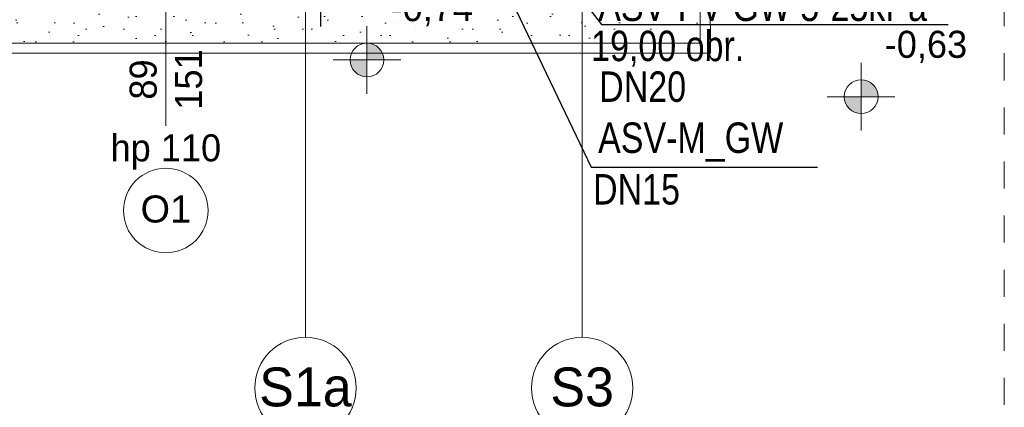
# Model space of a CAD drawing. Extents: x -440864 to -355682, y 13652 to 155872.
# Tile 19 of 179: x -418844 to -413019, y 20239 to 22531. Entities that reach past the tile are written whole.
import ezdxf
from ezdxf.lldxf.tags import DXFTag

# ---------------------------------------------------------------- set-up
doc = ezdxf.new("R2010")
doc.units = 0
doc.header["$MEASUREMENT"] = 0
doc.linetypes.add('Przerywana', pattern=[320, 160, -160])
for name, color, linetype in [('#podkład', 252, 'Continuous'), ('Arch opisy', 252, 'Continuous'), ('INWENT RZĘDNE', 252, 'Continuous'), ('IS_Opisy_działek_Therm', 7, 'SOLID'), ('IS_Text_Armatury_Therm', 7, 'Continuous')]:
    doc.layers.add(name, color=color, linetype=linetype)
for name, color, linetype, lineweight in [('Arch okna_Nr_Pióra__82', 252, 'Continuous', 20), ('Arch opisy okien_Nr_Pióra__9', 252, 'Continuous', 13), ('Arch opisy_Nr_Pióra__1', 252, 'Continuous', 25), ('Arch opisy_Nr_Pióra__21', 252, 'Continuous', 9), ('Arch opisy_Nr_Pióra__9', 252, 'Continuous', 13), ('Arch teren_Nr_Pióra__5', 252, 'Continuous', 13), ('INWENT OPISY_Nr_Pióra__21', 252, 'Continuous', 9), ('INWENT RZĘDNE_Nr_Pióra__21', 252, 'Continuous', 9), ('INWENT. OKNA_Nr_Pióra__21', 252, 'Continuous', 9), ('INWENT. OKNA_Nr_Pióra__5', 252, 'Continuous', 13)]:
    doc.layers.add(name, color=color, linetype=linetype, lineweight=lineweight)
doc.styles.add('GENERATED_STYLE_10', font='arial.ttf')
doc.styles.add('GENERATED_STYLE_2', font='txt')
doc.styles.add('GENERATED_STYLE_5', font='txt')
doc.styles.get("Standard").update_dxf_attribs({"font": 'arial.ttf', "width": 0.8, "bigfont": 'BIGFONT.SHX'})
tags = doc.linetypes.add('SOLID', pattern=[10, 10, 0]).pattern_tags.tags
tags[6:7] = [DXFTag(74, 4), DXFTag(75, 0), DXFTag(340, '0'), DXFTag(46, 0.0), DXFTag(50, 0.0), DXFTag(44, 0.0), DXFTag(45, 0.0)]
tags[4:5] = [DXFTag(74, 4), DXFTag(75, 0), DXFTag(340, '0'), DXFTag(46, 0.0), DXFTag(50, 0.0), DXFTag(44, 0.0), DXFTag(45, 0.0)]

# ---------------------------------------------------------------- blocks, each defined once
blk = doc.blocks.new('Koty wysokościowe_5', base_point=(-416789.8, 22293))
at = {"layer": 'INWENT RZĘDNE_Nr_Pióra__21', "linetype": 'Continuous'}
for points in [[(-416789.8, 22293), (-416689.8, 22293), (-416697.4, 22331.2), (-416719.1, 22363.7), (-416751.6, 22385.4), (-416789.8, 22393)], [(-416789.8, 22293), (-416889.8, 22293), (-416882.2, 22254.7), (-416860.5, 22222.3), (-416828.1, 22200.6), (-416789.8, 22193)]]:
    blk.add_hatch(color=256, dxfattribs=at).paths.add_polyline_path(points, flags=0)
for p, q in [((-416789.8, 22093), (-416789.8, 22493)), ((-416989.8, 22293), (-416589.8, 22293))]:
    blk.add_line(p, q, dxfattribs=at)
blk.add_circle((-416789.8, 22293), 100, dxfattribs=at)
at = {"layer": 'INWENT RZĘDNE_Nr_Pióra__21', "insert": (-416650.2, 22493), "char_height": 160, "attachment_point": 7, "style": 'GENERATED_STYLE_2'}
blk.add_mtext('{-0,74}', dxfattribs=at)
blk = doc.blocks.new('Koty wysokościowe_18', base_point=(-413866.4, 22076))
at = {"layer": 'INWENT RZĘDNE_Nr_Pióra__21', "linetype": 'Continuous'}
for points in [[(-413866.4, 22076), (-413766.4, 22076), (-413774, 22114.3), (-413795.7, 22146.7), (-413828.1, 22168.4), (-413866.4, 22176)], [(-413866.4, 22076), (-413966.4, 22076), (-413958.8, 22037.7), (-413937.1, 22005.3), (-413904.7, 21983.6), (-413866.4, 21976)]]:
    blk.add_hatch(color=256, dxfattribs=at).paths.add_polyline_path(points, flags=0)
for p, q in [((-413866.4, 21876), (-413866.4, 22276)), ((-414066.4, 22076), (-413666.4, 22076))]:
    blk.add_line(p, q, dxfattribs=at)
blk.add_circle((-413866.4, 22076), 100, dxfattribs=at)
at = {"layer": 'INWENT RZĘDNE_Nr_Pióra__21', "insert": (-413726.8, 22276), "char_height": 160, "attachment_point": 7, "style": 'GENERATED_STYLE_2'}
blk.add_mtext('{-0,63}', dxfattribs=at)
blk = doc.blocks.new('Linia_50', base_point=(-417153.8, 22732.6))
at = {"layer": 'Arch opisy_Nr_Pióra__21', "linetype": 'Continuous'}
blk.add_line((-417153.8, 22732.6), (-417153.8, 20652.8), dxfattribs=at)
blk.add_circle((-417153.8, 20352.8), 300, dxfattribs=at)
blk = doc.blocks.new('Linia_54', base_point=(-415516.9, 22732.6))
at = {"layer": 'Arch opisy_Nr_Pióra__21', "linetype": 'Continuous'}
blk.add_line((-415516.9, 22732.6), (-415516.9, 20652.8), dxfattribs=at)
blk.add_circle((-415516.9, 20352.8), 300, dxfattribs=at)
blk = doc.blocks.new('parter')
at = {"layer": 'Arch okna_Nr_Pióra__82', "linetype": 'Continuous'}
h = blk.add_hatch(dxfattribs=at)
h.set_pattern_fill('Render', color=252, style=0, pattern_type=2)
h.set_pattern_definition([(45, (0, 350), (-111.36932, 111.36932), [0, -105, 0, -157.5]), (110, (350, 350), (148.00159, 53.86817), [0, -77, 0, -133])])
h.paths.add_polyline_path([(-415304.9, 22682.6), (-415304.9, 22732.6), (-422864.9, 22732.6), (-422864.9, 22392.6), (-414758.4, 22392.6), (-414758.2, 22682.6)], flags=0)
at = {"layer": 'Arch opisy_Nr_Pióra__9', "color": 252, "linetype": 'Continuous'}
blk.add_circle((-417979.9, 21402.6), 250, dxfattribs=at)
at = {"layer": 'Arch teren_Nr_Pióra__5', "color": 252, "linetype": 'Continuous'}
for p, q in [((-414818.9, 22682.6), (-414818.6, 22392.6)), ((-414758.9, 22682.6), (-414758.5, 22332.6)), ((-414818.6, 22392.6), (-422864.9, 22392.6)), ((-414758.5, 22332.6), (-422864.9, 22332.6))]:
    blk.add_line(p, q, dxfattribs=at)
at = {"layer": 'INWENT OPISY_Nr_Pióra__21', "color": 252, "linetype": 'Przerywana'}
blk.add_line((-413019.4, 15452.6), (-413019.4, 42373.7), dxfattribs=at)
at = {"layer": 'INWENT. OKNA_Nr_Pióra__5', "color": 252, "linetype": 'Continuous'}
blk.add_line((-417979.9, 22812.6), (-417979.9, 21902.6), dxfattribs=at)
at = {"layer": 'Arch opisy', "color": 252, "linetype": 'Continuous'}
for name, p in [('Linia_50', (-417153.8, 22732.6)), ('Linia_54', (-415516.9, 22732.6))]:
    blk.add_blockref(name, p, dxfattribs=at)
at = {"layer": 'INWENT RZĘDNE', "color": 252}
for name, p in [('Koty wysokościowe_5', (-416789.8, 22293)), ('Koty wysokościowe_18', (-413866.4, 22076))]:
    blk.add_blockref(name, p, dxfattribs=at)
at = {"layer": 'Arch opisy okien_Nr_Pióra__9', "color": 252, "linetype": 'Continuous', "insert": (-417979.9, 21491.8), "char_height": 160, "attachment_point": 2, "style": 'GENERATED_STYLE_10'}
blk.add_mtext('{O1}', dxfattribs=at)
at = {"layer": 'Arch opisy_Nr_Pióra__1', "color": 252, "linetype": 'Continuous', "char_height": 230, "attachment_point": 2, "style": 'GENERATED_STYLE_5'}
for s, insert in [('{S1a}', (-417153.8, 20474.2)), ('{S3}', (-415516.9, 20474.2))]:
    blk.add_mtext(s, dxfattribs=dict(at, insert=insert))
at = {"layer": 'INWENT. OKNA_Nr_Pióra__21', "color": 252, "linetype": 'Continuous', "insert": (-418194.1, 22177.6), "char_height": 160, "width": 709.227, "attachment_point": 2, "rotation": 90, "line_spacing_factor": 1.007581, "style": 'GENERATED_STYLE_5'}
blk.add_mtext('{89\\P151}', dxfattribs=at)
at = {"layer": 'INWENT. OKNA_Nr_Pióra__21', "color": 252, "linetype": 'Continuous', "insert": (-417979.9, 21853.3), "char_height": 160, "attachment_point": 2, "style": 'GENERATED_STYLE_5'}
blk.add_mtext('{hp 110}', dxfattribs=at)

msp = doc.modelspace()

# ---------------------------------------------------------------- block references
at = {"layer": '#podkład', "color": 3, "lineweight": 50}
msp.add_blockref('parter', (0, 0), dxfattribs=at)

# ---------------------------------------------------------------- next in the draw order: linework, layer by layer
at = {"layer": 'IS_Opisy_działek_Therm', "ltscale": 10}
msp.add_line((-417064.3, 23495.2), (-417064.3, 22490.2), dxfattribs=at)
for points in [[(-416182.8, 23510.1), (-415402.4, 22502.5), (-413352.4, 22502.5)], [(-416304, 23416.1), (-415464.1, 21659), (-414124.1, 21659)]]:
    msp.add_lwpolyline(points, dxfattribs=at)

# ---------------------------------------------------------------- next in the draw order: texts
at = {"layer": 'IS_Text_Armatury_Therm', "linetype": 'SOLID', "ltscale": 10, "char_height": 180, "attachment_point": 9}
for s, insert in [('\\fArial|b0|i0;ASV-PV GW 5-25kPa', (-413476.9, 22521.2)), ('\\fArial|b0|i0;19,00 obr.', (-414557.9, 22252.8)), ('\\fArial|b0|i0;DN20  ', (-414901.8, 22042.8)), ('\\fArial|b0|i0;ASV-M_GW', (-414327.3, 21691.4)), ('\\fArial|b0|i0;DN15  ', (-414938, 21435.7))]:
    msp.add_mtext(s, dxfattribs=dict(at, insert=insert))

doc.saveas('drawing.dxf')
